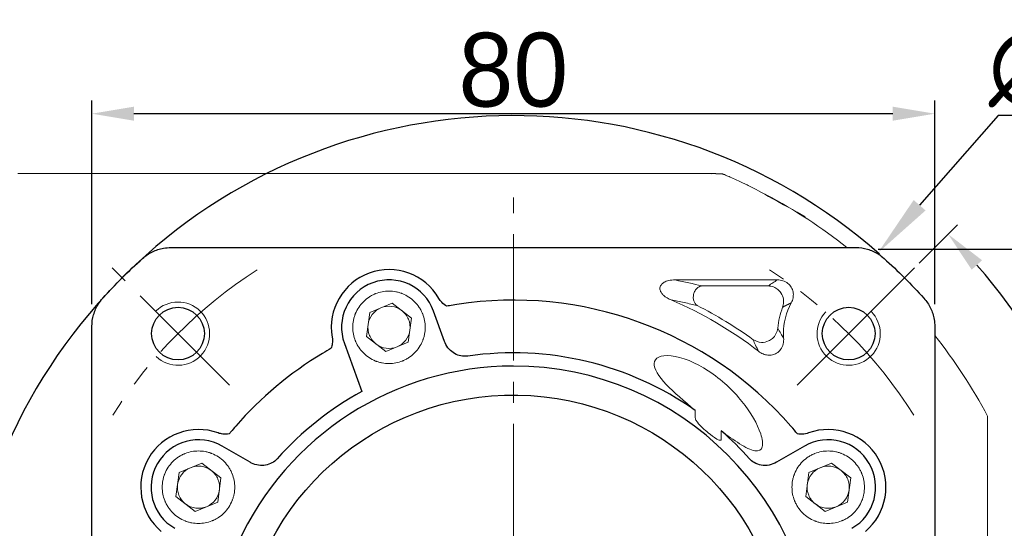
# Model space of a CAD drawing. Header units: millimetres. Extents: x 9533 to 10255, y -112 to 398.
# Tile 4 of 11: x 9615 to 9709, y 230 to 278. Entities that reach past the tile are written whole.
import ezdxf

# ---------------------------------------------------------------- set-up
doc = ezdxf.new("R2010")
doc.units = ezdxf.units.MM
doc.header["$PDSIZE"] = -5
doc.linetypes.add('点画线', pattern=[18, 12, -2, 2, -2])
doc.layers.get('0').update_dxf_attribs({"lineweight": 18})
doc.layers.get('Defpoints').update_dxf_attribs({"lineweight": 18})
for name, color, linetype, lineweight in [('7中心线层', 7, '点画线', 18), ('尺寸线层', 3, 'Continuous', 18), ('粗实线', 7, 'Continuous', 40)]:
    doc.layers.add(name, color=color, linetype=linetype, lineweight=lineweight)
doc.styles.add('工程字', font='txt')
doc.dimstyles.new('DIMSTYLE_17', dxfattribs={"dimtxt": 8, "dimasz": 12, "dimexe": 0.18, "dimexo": 0.0625, "dimgap": 0.09, "dimtad": 1, "dimtih": 1, "dimtoh": 1, "dimdec": 3, "dimdsep": 46, "dimtxsty": 'Standard', "dimblk": '_CAXARROW', "dimcen": 0.09, "dimdle": 24, "dimadec": 0, "dimazin": 0, "dimtfac": 0.7, "dimtdec": 3, "dimtofl": 0, "dimtmove": 0, "dimatfit": 3, "dimfxl": 1, "dimtolj": 1, "dimarcsym": 0})
doc.dimstyles.new('ISO-25', dxfattribs={"dimtxt": 7, "dimasz": 4, "dimexe": 1.25, "dimexo": 0.625, "dimtad": 1, "dimtxsty": '工程字', "dimcen": 2, "dimdle": 8, "dimadec": 0, "dimazin": 0, "dimtfac": 1, "dimtmove": 0, "dimatfit": 3, "dimfxl": 1, "dimarcsym": 0})

# ---------------------------------------------------------------- blocks, each defined once
blk = doc.blocks.new('*D40')
at = {"layer": 'Defpoints', "color": 0}
for p in [(9700.045, 254.71), (9688.911, 243.575), (9718.336, 231.745), (9619.243, 216.644), (9706.719, 216.644)]:
    blk.add_point(p, dxfattribs=at)
at = {"layer": '尺寸线层', "color": 0, "lineweight": -2}
for p, q in [((9700.487, 255.152), (9704.119, 258.784)), ((9707.344, 216.644), (9721.574, 216.644))]:
    blk.add_line(p, q, dxfattribs=at)
blk.add_arc((9661.98, 216.644), 58.344, 3.9289, 41.0711, dxfattribs=at)
at = {"layer": '尺寸线层', "color": 0}
for points in [[(9706.453, 255.431), (9705.478, 254.521), (9703.235, 257.9)], [(9719.521, 220.619), (9720.853, 220.665), (9720.324, 216.644)]]:
    blk.add_solid(points, dxfattribs=at)
at = {"layer": '尺寸线层', "color": 0, "insert": (9719.694, 240.55), "char_height": 7, "attachment_point": 5, "rotation": 292.5, "style": '工程字'}
blk.add_mtext('45%%d', dxfattribs=at)
blk = doc.blocks.new('*D41')
at = {"layer": 'Defpoints', "color": 0}
for p in [(9686.909, 254.108), (9637.051, 179.181)]:
    blk.add_point(p, dxfattribs=at)
at = {"layer": '尺寸线层', "color": 0, "lineweight": -2}
blk.add_line((9651.959, 201.584), (9639.267, 182.511), dxfattribs=at)
at = {"layer": '尺寸线层', "color": 0}
blk.add_solid([(9638.712, 182.88), (9639.822, 182.141), (9637.051, 179.181)], dxfattribs=at)
at = {"layer": '尺寸线层', "color": 0, "insert": (9644.246, 197.44), "char_height": 7, "attachment_point": 5, "rotation": 56.35918, "style": '工程字'}
blk.add_mtext('∅90', dxfattribs=at)
blk = doc.blocks.new('_CAXARROW')
blk.add_hatch(color=0).paths.add_polyline_path([(0, 0), (-1, 0.125), (-1, -0.125)], flags=0)
blk = doc.blocks.new('*D42')
at = {"layer": 'Defpoints', "color": 0}
for p in [(9696.577, 256.132), (9627.383, 177.157)]:
    blk.add_point(p, dxfattribs=at)
at = {"layer": '尺寸线层', "color": 0, "lineweight": -2}
for p, q in [((9707.987, 269.154), (9700.531, 260.645)), ((9728.071, 269.154), (9707.987, 269.154)), ((9661.89, 216.644), (9662.07, 216.644)), ((9661.98, 216.554), (9661.98, 216.734))]:
    blk.add_line(p, q, dxfattribs=at)
blk.add_arc((9661.98, 216.644), 52.5, 48.58004, 220.29938, dxfattribs=at)
at = {"layer": '尺寸线层', "color": 0, "lineweight": -2, "xscale": 6, "yscale": 6, "zscale": 6, "rotation": 228.7764806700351}
blk.add_blockref('_CAXARROW', (9696.577, 256.132), dxfattribs=at)
at = {"layer": '尺寸线层', "color": 0, "insert": (9718.529, 273.654), "char_height": 7, "attachment_point": 5, "style": '工程字'}
blk.add_mtext('\\A1;\\A1;∅105', dxfattribs=at)
blk = doc.blocks.new('_FILLED')
at = {"linetype": 'ByBlock'}
blk.add_hatch(color=0, dxfattribs=at).paths.add_polyline_path([(0, 0), (-1, 0.133), (-1, -0.133)], flags=0)
blk = doc.blocks.new('*D44')
at = {"layer": 'Defpoints', "color": 0}
for p in [(9621.98, 269.332), (9621.98, 250.648), (9701.98, 250.648)]:
    blk.add_point(p, dxfattribs=at)
at = {"layer": '尺寸线层', "color": 0, "lineweight": -2}
for p, q in [((9621.98, 251.273), (9621.98, 270.582)), ((9701.98, 251.273), (9701.98, 270.582)), ((9697.98, 269.332), (9625.98, 269.332))]:
    blk.add_line(p, q, dxfattribs=at)
at = {"layer": '尺寸线层', "color": 0}
for points in [[(9625.98, 269.998), (9625.98, 268.665), (9621.98, 269.332)], [(9697.98, 268.665), (9697.98, 269.998), (9701.98, 269.332)]]:
    blk.add_solid(points, dxfattribs=at)
at = {"layer": '尺寸线层', "color": 0, "insert": (9661.98, 273.457), "char_height": 7, "attachment_point": 5, "style": '工程字'}
blk.add_mtext('80', dxfattribs=at)
blk = doc.blocks.new('*D45')
at = {"layer": 'Defpoints', "color": 0}
for p in [(9695.984, 256.48), (9733.882, 256.48), (9695.984, 176.48)]:
    blk.add_point(p, dxfattribs=at)
at = {"layer": '尺寸线层', "color": 0, "lineweight": -2}
for p, q in [((9696.609, 256.48), (9735.132, 256.48)), ((9733.882, 180.48), (9733.882, 252.48)), ((9696.609, 176.48), (9735.132, 176.48))]:
    blk.add_line(p, q, dxfattribs=at)
at = {"layer": '尺寸线层', "color": 0}
for points in [[(9734.549, 252.48), (9733.216, 252.48), (9733.882, 256.48)], [(9733.216, 180.48), (9734.549, 180.48), (9733.882, 176.48)]]:
    blk.add_solid(points, dxfattribs=at)
at = {"layer": '尺寸线层', "color": 0, "insert": (9729.757, 216.48), "char_height": 7, "attachment_point": 5, "rotation": 90, "style": '工程字'}
blk.add_mtext('80', dxfattribs=at)

msp = doc.modelspace()

# ---------------------------------------------------------------- linework, layer by layer
at = {"linetype": 'Continuous', "lineweight": 15}
for p, q in [((9680.7796, 263.6444), (9614.9759, 263.6444)), ((9681.6148, 263.6274), (9681.6172, 263.6331))]:
    msp.add_line(p, q, dxfattribs=at)
for p, q in [((9688.9109, 243.5754), (9700.0453, 254.7097)), ((9677.3339, 253.5575), (9687.0424, 253.5575)), ((9679.8653, 252.9966), (9686.1632, 252.9966)), ((9648.3493, 250.4713), (9650.4837, 251.3531)), ((9650.4837, 251.3531), (9652.3146, 249.9456)), ((9648.0458, 248.1819), (9648.3493, 250.4713)), ((9652.3146, 249.9456), (9652.0111, 247.6562)), ((9649.8767, 246.7744), (9648.0458, 248.1819)), ((9652.0111, 247.6562), (9649.8767, 246.7744)), ((9679.246, 241.1776), (9679.246, 240.4646)), ((9681.7138, 238.4638), (9681.7138, 239.2402)), ((9630.2711, 235.3019), (9632.4056, 236.1837)), ((9632.4056, 236.1837), (9634.2365, 234.7762)), ((9690.0269, 235.3019), (9692.1613, 236.1837)), ((9692.1613, 236.1837), (9693.9922, 234.7762)), ((9629.9676, 233.0125), (9630.2711, 235.3019)), ((9634.2365, 234.7762), (9633.9329, 232.4868)), ((9689.7234, 233.0125), (9690.0269, 235.3019)), ((9693.9922, 234.7762), (9693.6887, 232.4868)), ((9631.7985, 231.605), (9629.9676, 233.0125)), ((9691.5543, 231.605), (9689.7234, 233.0125)), ((9633.9329, 232.4868), (9631.7985, 231.605)), ((9693.6887, 232.4868), (9691.5543, 231.605))]:
    msp.add_line(p, q)
at = {"color": 7, "linetype": 'Continuous', "lineweight": 15}
msp.add_line((9706.9799, 238.4389), (9706.9799, 194.8499), dxfattribs=at)
at = {"linetype": 'Continuous', "lineweight": 15}
msp.add_arc((9681.6165, 262.6317), 0.9957, 66.879489, 90.098853, dxfattribs=at)
at = {"color": 7, "linetype": 'Continuous', "lineweight": 15}
for start, end in [(51.63877, 61.927513), (28.072487, 38.36123)]:
    msp.add_arc((9661.9799, 216.6444), 51, start, end, dxfattribs=at)
for centre, radius, start, end in [((9630.1601, 248.4642), 3, 226.591754, 135), ((9661.9799, 216.6444), 38.0868, 52.341138, 66.860567), ((9693.7997, 248.4642), 6.1868, 151.846544, 180), ((9650.1802, 249.0638), 2, 112.448281, 172.448281), ((9650.1802, 249.0638), 2, 52.448281, 112.448281), ((9650.1802, 249.0638), 2, 22.448281, 52.448281), ((9661.9799, 216.6444), 38.6478, 53.94138, 63.174226), ((9693.7997, 248.4642), 6.7478, 158.194532, 175.69206), ((9693.7997, 248.4642), 3, 136.591754, 45), ((9650.1802, 249.0638), 2, 352.448281, 22.448281), ((9650.1802, 249.0638), 2, 172.448281, 202.448281), ((9650.1802, 249.0638), 2, 202.448281, 232.448281), ((9693.7997, 248.4642), 6.1868, 180, 183.728975), ((9650.1802, 249.0638), 2, 232.448281, 292.448281), ((9632.102, 233.8944), 2, 112.448281, 172.448281), ((9632.102, 233.8944), 2, 52.448281, 112.448281), ((9632.102, 233.8944), 2, 22.448281, 52.448281), ((9691.8578, 233.8944), 2, 112.448281, 172.448281), ((9691.8578, 233.8944), 2, 52.448281, 112.448281), ((9691.8578, 233.8944), 2, 22.448281, 52.448281), ((9632.102, 233.8944), 2, 352.448281, 22.448281), ((9691.8578, 233.8944), 2, 352.448281, 22.448281), ((9632.102, 233.8944), 2, 172.448281, 202.448281), ((9691.8578, 233.8944), 2, 172.448281, 202.448281), ((9632.102, 233.8944), 2, 202.448281, 232.448281), ((9691.8578, 233.8944), 2, 202.448281, 232.448281), ((9632.102, 233.8944), 2, 232.448281, 292.448281), ((9691.8578, 233.8944), 2, 232.448281, 292.448281)]:
    msp.add_arc(centre, radius, start, end)
at = {"extrusion": (0, 0, -1)}
for centre in [(-9650.1802, 249.0638), (-9632.102, 233.8944), (-9691.8578, 233.8944)]:
    msp.add_arc(centre, 2, 187.551719, 247.551719, dxfattribs=at)
at = {"linetype": 'Continuous', "lineweight": 15}
msp.add_ellipse((9680.7796, 216.6444), major_axis=(0, 47), ratio=0.6616415, start_param=6.2563262, end_param=6.2831853, dxfattribs=at)
for points, knots in [([(9681.6171, 263.6305), (9681.4291, 263.6378), (9681.1501, 263.6486), (9680.8711, 263.6402), (9680.7802, 263.6375)], [0, 0, 0, 0, 0.6741329, 1, 1, 1, 1]), ([(9682.0052, 263.5485), (9681.9949, 263.5529), (9681.9781, 263.56), (9681.9747, 263.5614), (9681.9657, 263.5651), (9681.952, 263.5705), (9681.9305, 263.5787), (9681.8846, 263.5946), (9681.7802, 263.6248), (9681.6852, 263.6294), (9681.6171, 263.6327)], [0, 0, 0, 0, 0.3261816, 0.5302087, 0.5956944, 0.6206711, 0.6419104, 0.6905732, 0.7782734, 1, 1, 1, 1]), ([(9682.0074, 263.5474), (9682.0744, 263.5188), (9682.2084, 263.4617), (9682.6796, 263.2561), (9683.3268, 262.9636), (9684.3892, 262.4676), (9685.3854, 261.9514), (9689.6812, 259.549)], [0, 0, 0, 0, 0.1631093, 0.3262818, 0.4961909, 0.6661705, 1, 1, 1, 1])]:
    msp.add_open_spline(points, degree=3, knots=knots, dxfattribs=at)
for points, knots in [([(9676.9469, 251.6673), (9676.683, 251.7673), (9676.4262, 251.9096), (9676.2201, 252.1053), (9676.15, 252.1719), (9676.0852, 252.2457), (9675.9774, 252.4086), (9675.9334, 252.5002), (9675.8951, 252.6607), (9675.889, 252.7285), (9675.9005, 252.8611), (9675.9184, 252.9274), (9675.9726, 253.0453), (9676.0084, 253.0989), (9676.1143, 253.2211), (9676.1937, 253.2833), (9676.4139, 253.415), (9676.5662, 253.4694), (9676.9203, 253.5508), (9677.1288, 253.5659), (9677.3339, 253.5575)], [0, 0, 0, 0, 0.253437, 0.253437, 0.253437, 0.3382045, 0.3382045, 0.4241681, 0.4241681, 0.4812566, 0.4812566, 0.5386323, 0.5386323, 0.592931, 0.592931, 0.6786986, 0.6786986, 0.8179353, 0.8179353, 1, 1, 1, 1]), ([(9687.0424, 253.5575), (9687.2187, 253.5607), (9687.3982, 253.5355), (9687.735, 253.4269), (9687.8971, 253.3413), (9688.1634, 253.1272), (9688.2749, 252.9993), (9688.4362, 252.7261), (9688.4921, 252.579), (9688.5519, 252.2797), (9688.557, 252.1239), (9688.5199, 251.8131), (9688.4745, 251.655), (9688.3889, 251.466), (9688.3677, 251.4242), (9688.3449, 251.3833)], [0, 0, 0, 0, 0.171671, 0.171671, 0.3442766, 0.3442766, 0.5036019, 0.5036019, 0.6516909, 0.6516909, 0.7990163, 0.7990163, 0.9550014, 0.9550014, 1, 1, 1, 1]), ([(9650.1802, 245.6249), (9649.9617, 245.6249), (9649.6395, 245.6551), (9649.2736, 245.7431), (9649.0932, 245.8003), (9649.0036, 245.8322), (9648.9653, 245.8466), (9648.9398, 245.8564), (9648.9282, 245.8609), (9648.4732, 246.0409), (9648.0841, 246.2967), (9647.5808, 246.7998), (9647.3592, 247.0713), (9647.1535, 247.423), (9647.0637, 247.6076), (9647.0222, 247.702), (9647.0051, 247.743), (9646.9938, 247.7704), (9646.9878, 247.7852), (9646.8219, 248.2042), (9646.7414, 248.6268), (9646.7413, 249.2822), (9646.7715, 249.6043), (9646.8595, 249.9702), (9646.9167, 250.1507), (9646.9487, 250.2404), (9646.9631, 250.2787), (9646.9728, 250.3041), (9646.9773, 250.3158), (9647.1574, 250.7708), (9647.4131, 251.1599), (9647.9163, 251.6632), (9648.1878, 251.8847), (9648.5395, 252.0905), (9648.724, 252.1803), (9648.8185, 252.2218), (9648.8594, 252.2389), (9648.8868, 252.2502), (9648.9017, 252.2562), (9649.3206, 252.4221), (9649.7433, 252.5026), (9650.1802, 252.5026)], [0, 0, 0, 0, 0.0625, 0.09375, 0.109375, 0.1171875, 0.1210938, 0.1210938, 0.125, 0.125, 0.25, 0.25, 0.3125, 0.34375, 0.359375, 0.3671875, 0.3710938, 0.3710938, 0.375, 0.375, 0.5, 0.5, 0.5625, 0.59375, 0.609375, 0.6171875, 0.6210938, 0.6210938, 0.625, 0.625, 0.75, 0.75, 0.8125, 0.84375, 0.859375, 0.8671875, 0.8710938, 0.8710938, 0.875, 0.875, 1, 1, 1, 1]), ([(9650.1802, 252.5026), (9650.3987, 252.5027), (9650.7208, 252.4725), (9651.0867, 252.3845), (9651.2672, 252.3272), (9651.3568, 252.2953), (9651.3951, 252.2809), (9651.4206, 252.2712), (9651.4323, 252.2666), (9651.8872, 252.0866), (9652.2763, 251.8309), (9652.7796, 251.3277), (9653.0012, 251.0562), (9653.207, 250.7045), (9653.2967, 250.52), (9653.3383, 250.4255), (9653.3554, 250.3846), (9653.3666, 250.3572), (9653.3726, 250.3423), (9653.5385, 249.9234), (9653.619, 249.5007), (9653.6191, 248.8453), (9653.589, 248.5232), (9653.5009, 248.1573), (9653.4437, 247.9768), (9653.4118, 247.8872), (9653.3974, 247.8489), (9653.3876, 247.8234), (9653.3831, 247.8117), (9653.2031, 247.3568), (9652.9473, 246.9677), (9652.4442, 246.4643), (9652.1726, 246.2428), (9651.821, 246.037), (9651.6364, 245.9473), (9651.542, 245.9057), (9651.501, 245.8886), (9651.4736, 245.8773), (9651.4588, 245.8714), (9651.0396, 245.7054), (9650.6177, 245.6249), (9650.1802, 245.6249)], [0, 0, 0, 0, 0.0625, 0.09375, 0.109375, 0.1171875, 0.1210938, 0.1210938, 0.125, 0.125, 0.25, 0.25, 0.3125, 0.34375, 0.359375, 0.3671875, 0.3710937, 0.3710937, 0.375, 0.375, 0.5, 0.5, 0.5625, 0.59375, 0.609375, 0.6171875, 0.6210937, 0.6210937, 0.625, 0.625, 0.75, 0.75, 0.8125, 0.84375, 0.859375, 0.8671875, 0.8710937, 0.8710937, 0.875, 0.875, 1, 1, 1, 1]), ([(9686.1632, 252.9966), (9686.3344, 252.9742), (9686.667, 252.9307), (9687.0822, 252.6733), (9687.4327, 252.2853), (9687.682, 251.6898), (9687.5863, 251.2223), (9687.5348, 250.9707)], [0, 0, 0, 0, 0.1824358, 0.3544747, 0.5020211, 0.7319919, 1, 1, 1, 1]), ([(9679.4208, 251.133), (9679.0139, 251.226), (9678.2185, 251.4079), (9677.3642, 251.5821), (9676.9469, 251.6672)], [0, 0, 0, 0, 0.5115958, 1, 1, 1, 1]), ([(9687.071, 248.971), (9687.029, 248.7855), (9686.9478, 248.4269), (9686.609, 248.0168), (9686.1428, 247.7102), (9685.4595, 247.5551), (9684.9877, 247.7698), (9684.7285, 247.8878)], [0, 0, 0, 0, 0.1859339, 0.3592337, 0.501522, 0.7262242, 1, 1, 1, 1]), ([(9687.6259, 248.0618), (9687.6428, 247.8697), (9687.6299, 247.672), (9687.5369, 247.2956), (9687.4543, 247.1111), (9687.2389, 246.8176), (9687.1105, 246.6976), (9686.8411, 246.532), (9686.7005, 246.4763), (9686.417, 246.4161), (9686.2707, 246.4092), (9685.975, 246.4388), (9685.8226, 246.4788), (9685.5257, 246.6026), (9685.3796, 246.6911), (9685.2494, 246.7963)], [0, 0, 0, 0, 0.1659682, 0.1659682, 0.3334758, 0.3334758, 0.4783968, 0.4783968, 0.6034548, 0.6034548, 0.7251956, 0.7251956, 0.8567329, 0.8567329, 1, 1, 1, 1]), ([(9679.246, 241.1776), (9678.1832, 242.0459), (9677.2024, 242.8907), (9675.7618, 244.4192), (9675.2994, 245.1237), (9675.3637, 246.1589), (9675.9395, 246.4776), (9677.9548, 246.2605), (9679.3039, 245.7084), (9680.4799, 244.9395)], [0, 0, 0, 0, 0.25, 0.25, 0.5, 0.5, 0.75, 0.75, 1, 1, 1, 1]), ([(9680.4799, 244.9395), (9681.7561, 244.1051), (9682.8308, 243.0756), (9684.5131, 240.9825), (9685.143, 239.8955), (9685.6065, 238.4728), (9685.6746, 238.0382), (9685.5245, 237.432), (9685.2864, 237.2776), (9684.5117, 237.4111), (9683.9972, 237.6762), (9682.8899, 238.3739), (9682.3109, 238.7922), (9681.7138, 239.2402)], [0, 0, 0, 0, 0.25, 0.25, 0.5, 0.5, 0.625, 0.625, 0.75, 0.75, 0.875, 0.875, 1, 1, 1, 1]), ([(9679.246, 240.4646), (9679.246, 240.4234), (9679.2582, 240.3825), (9679.3154, 240.237), (9679.383, 240.1409), (9679.7431, 239.6756), (9680.112, 239.3618), (9680.4799, 239.0582)], [0, 0, 0, 0, 0.0644154, 0.0644154, 0.2462897, 0.2462897, 1, 1, 1, 1]), ([(9680.4799, 239.0582), (9680.738, 238.8452), (9681.0012, 238.6319), (9681.3354, 238.441), (9681.3827, 238.4161), (9681.4804, 238.3737), (9681.5319, 238.3548), (9681.6003, 238.3487), (9681.6163, 238.3487), (9681.6431, 238.3532), (9681.6544, 238.3566), (9681.6729, 238.3664), (9681.6806, 238.3723), (9681.6934, 238.3862), (9681.6986, 238.3944), (9681.708, 238.4151), (9681.7111, 238.4283), (9681.7135, 238.4489), (9681.7138, 238.4563), (9681.7138, 238.4638)], [0, 0, 0, 0, 0.65737, 0.65737, 0.7624419, 0.7624419, 0.8687912, 0.8687912, 0.9000149, 0.9000149, 0.9228448, 0.9228448, 0.9413874, 0.9413874, 0.9599255, 0.9599255, 0.9857008, 0.9857008, 1, 1, 1, 1]), ([(9632.102, 230.4555), (9631.8835, 230.4555), (9631.5613, 230.4857), (9631.1955, 230.5737), (9631.015, 230.6309), (9630.9254, 230.6628), (9630.8871, 230.6772), (9630.8616, 230.687), (9630.85, 230.6915), (9630.395, 230.8715), (9630.0059, 231.1273), (9629.5026, 231.6304), (9629.2811, 231.902), (9629.0753, 232.2536), (9628.9856, 232.4382), (9628.944, 232.5326), (9628.9269, 232.5736), (9628.9156, 232.601), (9628.9096, 232.6158), (9628.7437, 233.0348), (9628.6632, 233.4574), (9628.6631, 234.1128), (9628.6933, 234.4349), (9628.7813, 234.8008), (9628.8386, 234.9813), (9628.8705, 235.071), (9628.8849, 235.1093), (9628.8946, 235.1348), (9628.8992, 235.1464), (9629.0792, 235.6014), (9629.3349, 235.9905), (9629.8381, 236.4938), (9630.1096, 236.7153), (9630.4613, 236.9211), (9630.6458, 237.0109), (9630.7403, 237.0524), (9630.7812, 237.0695), (9630.8087, 237.0808), (9630.8235, 237.0868), (9631.2425, 237.2527), (9631.6651, 237.3332), (9632.102, 237.3332)], [0, 0, 0, 0, 0.0625, 0.09375, 0.109375, 0.1171875, 0.1210938, 0.1210938, 0.125, 0.125, 0.25, 0.25, 0.3125, 0.34375, 0.359375, 0.3671875, 0.3710937, 0.3710937, 0.375, 0.375, 0.5, 0.5, 0.5625, 0.59375, 0.609375, 0.6171875, 0.6210938, 0.6210938, 0.625, 0.625, 0.75, 0.75, 0.8125, 0.84375, 0.859375, 0.8671875, 0.8710938, 0.8710938, 0.875, 0.875, 1, 1, 1, 1]), ([(9632.102, 237.3332), (9632.3205, 237.3333), (9632.6426, 237.3031), (9633.0085, 237.2151), (9633.189, 237.1578), (9633.2787, 237.1259), (9633.3169, 237.1115), (9633.3424, 237.1018), (9633.3541, 237.0973), (9633.809, 236.9172), (9634.1981, 236.6615), (9634.7015, 236.1583), (9634.923, 235.8868), (9635.1288, 235.5351), (9635.2185, 235.3506), (9635.2601, 235.2561), (9635.2772, 235.2152), (9635.2885, 235.1878), (9635.2944, 235.1729), (9635.4604, 234.754), (9635.5409, 234.3313), (9635.541, 233.6759), (9635.5108, 233.3538), (9635.4228, 232.9879), (9635.3655, 232.8074), (9635.3336, 232.7178), (9635.3192, 232.6795), (9635.3095, 232.654), (9635.3049, 232.6423), (9635.1249, 232.1874), (9634.8691, 231.7983), (9634.366, 231.2949), (9634.0945, 231.0734), (9633.7428, 230.8676), (9633.5582, 230.7779), (9633.4638, 230.7363), (9633.4228, 230.7192), (9633.3954, 230.708), (9633.3806, 230.702), (9632.9615, 230.536), (9632.5395, 230.4555), (9632.102, 230.4555)], [0, 0, 0, 0, 0.0625, 0.09375, 0.109375, 0.1171875, 0.1210937, 0.1210937, 0.125, 0.125, 0.25, 0.25, 0.3125, 0.34375, 0.359375, 0.3671875, 0.3710938, 0.3710938, 0.375, 0.375, 0.5, 0.5, 0.5625, 0.59375, 0.609375, 0.6171875, 0.6210938, 0.6210938, 0.625, 0.625, 0.75, 0.75, 0.8125, 0.84375, 0.859375, 0.8671875, 0.8710938, 0.8710938, 0.875, 0.875, 1, 1, 1, 1]), ([(9691.8578, 230.4555), (9691.6392, 230.4555), (9691.3171, 230.4857), (9690.9512, 230.5737), (9690.7708, 230.6309), (9690.6812, 230.6628), (9690.6429, 230.6772), (9690.6174, 230.687), (9690.6057, 230.6915), (9690.1508, 230.8715), (9689.7617, 231.1273), (9689.2584, 231.6304), (9689.0368, 231.902), (9688.831, 232.2536), (9688.7413, 232.4382), (9688.6997, 232.5326), (9688.6826, 232.5736), (9688.6714, 232.601), (9688.6654, 232.6158), (9688.4995, 233.0348), (9688.419, 233.4574), (9688.4189, 234.1128), (9688.449, 234.4349), (9688.5371, 234.8008), (9688.5943, 234.9813), (9688.6262, 235.071), (9688.6406, 235.1093), (9688.6504, 235.1348), (9688.6549, 235.1464), (9688.8349, 235.6014), (9689.0907, 235.9905), (9689.5939, 236.4938), (9689.8654, 236.7153), (9690.217, 236.9211), (9690.4016, 237.0109), (9690.4961, 237.0524), (9690.537, 237.0695), (9690.5644, 237.0808), (9690.5793, 237.0868), (9690.9982, 237.2527), (9691.4208, 237.3332), (9691.8578, 237.3332)], [0, 0, 0, 0, 0.0625, 0.09375, 0.109375, 0.1171875, 0.1210937, 0.1210937, 0.125, 0.125, 0.25, 0.25, 0.3125, 0.34375, 0.359375, 0.3671875, 0.3710938, 0.3710938, 0.375, 0.375, 0.5, 0.5, 0.5625, 0.59375, 0.609375, 0.6171875, 0.6210937, 0.6210937, 0.625, 0.625, 0.75, 0.75, 0.8125, 0.84375, 0.859375, 0.8671875, 0.8710937, 0.8710937, 0.875, 0.875, 1, 1, 1, 1]), ([(9691.8578, 237.3332), (9692.0763, 237.3333), (9692.3984, 237.3031), (9692.7643, 237.2151), (9692.9448, 237.1578), (9693.0344, 237.1259), (9693.0727, 237.1115), (9693.0982, 237.1018), (9693.1098, 237.0973), (9693.5648, 236.9172), (9693.9539, 236.6615), (9694.4572, 236.1583), (9694.6788, 235.8868), (9694.8846, 235.5351), (9694.9743, 235.3506), (9695.0158, 235.2561), (9695.033, 235.2152), (9695.0442, 235.1878), (9695.0502, 235.1729), (9695.2161, 234.754), (9695.2966, 234.3313), (9695.2967, 233.6759), (9695.2665, 233.3538), (9695.1785, 232.9879), (9695.1213, 232.8074), (9695.0893, 232.7178), (9695.075, 232.6795), (9695.0652, 232.654), (9695.0607, 232.6423), (9694.8806, 232.1874), (9694.6249, 231.7983), (9694.1217, 231.2949), (9693.8502, 231.0734), (9693.4985, 230.8676), (9693.314, 230.7779), (9693.2195, 230.7363), (9693.1786, 230.7192), (9693.1512, 230.708), (9693.1363, 230.702), (9692.7172, 230.536), (9692.2953, 230.4555), (9691.8578, 230.4555)], [0, 0, 0, 0, 0.0625, 0.09375, 0.109375, 0.1171875, 0.1210937, 0.1210937, 0.125, 0.125, 0.25, 0.25, 0.3125, 0.34375, 0.359375, 0.3671875, 0.3710937, 0.3710937, 0.375, 0.375, 0.5, 0.5, 0.5625, 0.59375, 0.609375, 0.6171875, 0.6210937, 0.6210937, 0.625, 0.625, 0.75, 0.75, 0.8125, 0.84375, 0.859375, 0.8671875, 0.8710937, 0.8710937, 0.875, 0.875, 1, 1, 1, 1])]:
    msp.add_open_spline(points, degree=3, knots=knots)
for points in [[(9679.8653, 252.9966), (9679.0625, 253.188), (9678.2234, 253.3755), (9677.3339, 253.5575)], [(9686.1632, 252.9966), (9686.4563, 253.195), (9686.7494, 253.382), (9687.0424, 253.5575)], [(9687.3719, 248.4642), (9687.2657, 248.6372), (9687.1661, 248.8055), (9687.071, 248.971)], [(9684.7285, 247.8878), (9684.881, 247.5435), (9685.0499, 247.1841), (9685.2494, 246.7963)], [(9687.6259, 248.0618), (9687.5369, 248.1991), (9687.4525, 248.333), (9687.3719, 248.4642)]]:
    msp.add_open_spline(points, degree=3)
for points, weights, degree in [([(9679.4208, 251.133), (9677.1665, 252.6554), (9679.8653, 252.9966)], [1, 0.286948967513, 1], 2), ([(9687.5348, 250.9707), (9687.7934, 251.1121), (9688.0621, 251.2499), (9688.3449, 251.3833)], [0.999999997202, 0.999999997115, 0.99999999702, 0.999999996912], 3)]:
    msp.add_rational_spline(points, weights, degree=degree)
at = {"color": 7, "linetype": 'Continuous', "lineweight": 15}
msp.add_open_spline([(9706.9799, 240.6444), (9706.9799, 240.6443), (9706.9799, 240.6434), (9706.9799, 240.6128), (9706.9799, 240.4955), (9706.9799, 240.2113), (9706.9799, 239.5419), (9706.9799, 238.89), (9706.9799, 238.4569), (9706.9799, 238.4389)], degree=3, knots=[0, 0, 0, 0, 0.0079598, 0.0710462, 0.1534862, 0.2550951, 0.5008447, 0.9791993, 1, 1, 1, 1], dxfattribs=at)
at = {"layer": '7中心线层'}
for p, q in [((9661.9799, 173.9072), (9661.9799, 261.3832)), ((9661.9799, 173.9072), (9661.9799, 261.3832)), ((9635.0489, 243.5754), (9623.9145, 254.7097))]:
    msp.add_line(p, q, dxfattribs=at)
for start, end in [(122.715563, 147.654896), (32.345104, 57.284437)]:
    msp.add_arc((9661.9799, 216.6444), 45, start, end, dxfattribs=at)
at = {"layer": '粗实线', "linetype": 'Continuous', "lineweight": 30}
for p, q in [((9629.4833, 256.6342), (9694.4765, 256.6342)), ((9655.4581, 247.7201), (9654.4088, 250.6029)), ((9621.9901, 216.6444), (9621.9901, 249.1409)), ((9701.9697, 249.1409), (9701.9697, 216.6444)), ((9645.9516, 247.5247), (9647.6068, 242.9771)), ((9637.0088, 236.2576), (9634.352, 237.7915)), ((9689.6078, 237.7915), (9686.9511, 236.2576))]:
    msp.add_line(p, q, dxfattribs=at)
at = {"layer": '粗实线', "lineweight": 30}
for centre in [(9630.1601, 248.4642), (9693.7997, 248.4642)]:
    msp.add_circle(centre, 2.5, dxfattribs=at)
at = {"layer": '粗实线', "linetype": 'Continuous', "lineweight": 30, "extrusion": (0, 0, -1)}
for radius, start, end in [(52.4898, 42.07908, 47.92092), (52.4898, 132.07908, 137.92092), (26, 8.712245, 178.677672)]:
    msp.add_arc((-9661.9799, 216.6444), radius, start, end, dxfattribs=at)
at = {"layer": '粗实线', "linetype": 'Continuous', "lineweight": 30}
for centre, radius, start, end in [((9650.1802, 249.0638), 5.4748, 30.077371, 189.922604), ((9650.1802, 249.0638), 4.5, 20, 200), ((9661.9799, 216.6444), 35, 41.173902, 98.827649), ((9661.9799, 216.6444), 35, 121.173902, 138.827649), ((9661.9799, 216.6444), 30, 54.862768, 98.295279), ((9661.9799, 216.6444), 28.7414, 90, 221.045694), ((9661.9799, 216.6444), 28.7414, 270, 90), ((9661.9799, 216.6444), 30, 118.626927, 138.29528), ((9632.102, 233.8944), 5.4748, 70.077371, 229.922626), ((9661.9799, 216.6444), 30, 41.704723, 48.867958), ((9691.8578, 233.8944), 5.4748, 310.077376, 109.922626), ((9632.102, 233.8944), 4.5, 60, 240), ((9691.8578, 233.8944), 4.5, 300, 120)]:
    msp.add_arc(centre, radius, start, end, dxfattribs=at)
for points, knots in [([(9626.8036, 255.6034), (9627.0794, 255.8524), (9627.3931, 256.0646), (9628.0607, 256.3909), (9628.4209, 256.5083), (9629.0163, 256.6136), (9629.2503, 256.6342), (9629.4833, 256.6342)], [0, 0, 0, 0, 0.3811514, 0.3811514, 0.762304, 0.762304, 1, 1, 1, 1]), ([(9694.4765, 256.6342), (9694.848, 256.6342), (9695.2231, 256.5814), (9695.9374, 256.3762), (9696.2833, 256.222), (9696.7958, 255.9011), (9696.9832, 255.7596), (9697.1563, 255.6034)], [0, 0, 0, 0, 0.3811515, 0.3811515, 0.7623041, 0.7623041, 1, 1, 1, 1]), ([(9621.9901, 249.1409), (9621.9901, 249.5163), (9622.044, 249.8953), (9622.2533, 250.6162), (9622.4107, 250.9651), (9622.7324, 251.4725), (9622.8698, 251.6534), (9623.0209, 251.8207)], [0, 0, 0, 0, 0.3850819, 0.3850819, 0.7701649, 0.7701649, 1, 1, 1, 1]), ([(9655.6643, 251.0698), (9655.4904, 251.168), (9655.3296, 251.294), (9655.0875, 251.5507), (9654.9947, 251.6751), (9654.9179, 251.8076)], [0, 0, 0, 0, 0.5671458, 0.5671458, 1, 1, 1, 1]), ([(9700.9389, 251.8207), (9701.1904, 251.5421), (9701.4044, 251.2247), (9701.7322, 250.5494), (9701.8492, 250.1849), (9701.9505, 249.5927), (9701.9697, 249.3664), (9701.9697, 249.1409)], [0, 0, 0, 0, 0.3850817, 0.3850817, 0.7701647, 0.7701647, 1, 1, 1, 1]), ([(9656.6087, 251.2298), (9656.3688, 251.1925), (9656.1373, 251.1539), (9655.8342, 251.1007), (9655.7484, 251.0853), (9655.6643, 251.0698)], [0, 0, 0, 0, 0.7129175, 0.7129175, 1, 1, 1, 1]), ([(9644.7873, 248.1203), (9644.8215, 247.9236), (9644.826, 247.7194), (9644.7809, 247.3694), (9644.7434, 247.2188), (9644.6897, 247.0754)], [0, 0, 0, 0, 0.5671394, 0.5671394, 1, 1, 1, 1]), ([(9657.6517, 246.3305), (9657.4392, 246.2995), (9657.2184, 246.3058), (9656.7976, 246.3897), (9656.5919, 246.4682), (9656.2146, 246.6859), (9656.0392, 246.8296), (9655.7347, 247.1693), (9655.605, 247.3725), (9655.4919, 247.6314), (9655.4743, 247.6755), (9655.4581, 247.7201)], [0, 0, 0, 0, 0.2304234, 0.2304234, 0.4603724, 0.4603724, 0.6975261, 0.6975261, 0.9497031, 0.9497031, 1, 1, 1, 1]), ([(9635.6343, 239.6858), (9635.4744, 239.503), (9635.3219, 239.3247), (9635.1239, 239.089), (9635.0681, 239.0221), (9635.0136, 238.9562)], [0, 0, 0, 0, 0.7129175, 0.7129175, 1, 1, 1, 1]), ([(9635.0136, 238.9562), (9634.8173, 238.9196), (9634.6131, 238.9128), (9634.2626, 238.9538), (9634.1116, 238.9895), (9633.9676, 239.0416)], [0, 0, 0, 0, 0.5671458, 0.5671458, 1, 1, 1, 1]), ([(9689.9922, 239.0416), (9689.8044, 238.9736), (9689.6041, 238.9338), (9689.2516, 238.9175), (9689.0968, 238.9282), (9688.9462, 238.9562)], [0, 0, 0, 0, 0.5671393, 0.5671393, 1, 1, 1, 1]), ([(9639.5824, 236.6031), (9639.4396, 236.4429), (9639.2664, 236.3057), (9638.8901, 236.0995), (9638.6821, 236.0274), (9638.2531, 235.9516), (9638.0264, 235.949), (9637.5747, 236.0135), (9637.3448, 236.0858), (9637.0917, 236.2114), (9637.0499, 236.2339), (9637.0088, 236.2576)], [0, 0, 0, 0, 0.2304234, 0.2304234, 0.4603724, 0.4603724, 0.6975261, 0.6975261, 0.9497031, 0.9497031, 1, 1, 1, 1]), ([(9686.9511, 236.2576), (9686.7364, 236.1337), (9686.498, 236.044), (9686.0109, 235.9506), (9685.7549, 235.9459), (9685.276, 236.0253), (9685.045, 236.107), (9684.6679, 236.3261), (9684.5097, 236.4547), (9684.3774, 236.6031)], [0, 0, 0, 0, 0.2658731, 0.2658731, 0.5324706, 0.5324706, 0.7873187, 0.7873187, 1, 1, 1, 1])]:
    msp.add_open_spline(points, degree=3, knots=knots, dxfattribs=at)
for points in [[(9644.6897, 247.0754), (9644.4328, 246.9294), (9644.1541, 246.7667), (9643.8626, 246.5904)], [(9688.9462, 238.9562), (9688.7578, 239.1839), (9688.5492, 239.4301), (9688.3249, 239.6865)]]:
    msp.add_open_spline(points, degree=3, dxfattribs=at)

# ---------------------------------------------------------------- dimensions: what is measured, and where the dimension line sits
at = {"layer": '尺寸线层', "color": 3}
dim = msp.add_diameter_dim_2p(p1=(9627.3825, 177.1568), p2=(9696.5773, 256.1319), text='\\A1;<>', dimstyle='DIMSTYLE_17', override={"dimtxt": 7, "dimasz": 6, "dimgap": 1, "dimtxsty": '工程字', "dimtol": 0, "dimldrblk": '_FILLED'}, dxfattribs=at)
dim.commit()
dim.dimension.update_dxf_attribs({"geometry": '*D42', "text_midpoint": (9718.5287, 269.154), "dimtype": 163})
for base, p1, p2, angle, picture, middle in [((9621.9799, 269.3318), (9701.9799, 250.648), (9621.9799, 250.648), 180, '*D44', (9661.9799, 273.4568)), ((9733.8824, 256.4799), (9695.9836, 176.4799), (9695.9836, 256.4799), 270, '*D45', (9729.7574, 216.4799))]:
    dim = msp.add_linear_dim(base=base, p1=p1, p2=p2, angle=angle, dimstyle='ISO-25', dxfattribs=at)
    dim.commit()
    dim.dimension.update_dxf_attribs({"geometry": picture, "text_midpoint": middle})
dim = msp.add_angular_dim_2l(base=(9718.336, 231.7449), line1=((9619.2428, 216.6444), (9706.7188, 216.6444)), line2=((9688.9109, 243.5754), (9700.0453, 254.7097)), dimstyle='ISO-25', dxfattribs=at)
dim.commit()
dim.dimension.update_dxf_attribs({"geometry": '*D40', "text_midpoint": (9719.6938, 240.5502)})
dim = msp.add_diameter_dim_2p(p1=(9686.9092, 254.1081), p2=(9637.0506, 179.1807), dimstyle='ISO-25', dxfattribs=at)
dim.commit()
dim.dimension.update_dxf_attribs({"geometry": '*D41', "text_midpoint": (9647.6803, 195.155), "dimtype": 163})

doc.saveas('drawing.dxf')
